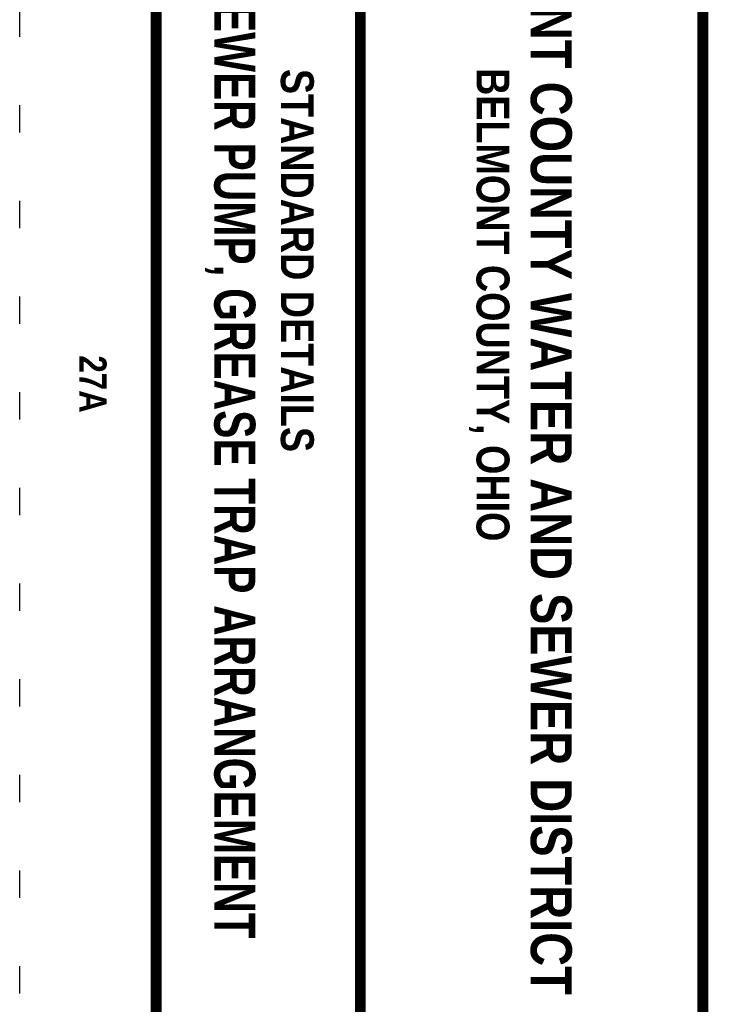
# Model space of a CAD drawing. Header units: inches. Extents: x 1.1 to 12.1, y -2.2 to 6.3.
# Tile 141 of 150: x 1.1 to 3.6, y -0.1 to 3.5. Entities that reach past the tile are written whole.
import ezdxf
from ezdxf.enums import TextEntityAlignment as Align

# ---------------------------------------------------------------- set-up
doc = ezdxf.new("R2010")
doc.units = ezdxf.units.IN
doc.header["$MEASUREMENT"] = 0
doc.linetypes.add('DOT2', pattern=[0.125, 0, -0.125])
for name, color, linetype in [('BORDER', 7, 'Continuous'), ('DIMENSIONS', 7, 'Continuous'), ('TEXT', 255, 'Continuous')]:
    doc.layers.add(name, color=color, linetype=linetype)
doc.styles.add('TECHNICAL', font='techb___.ttf')

msp = doc.modelspace()

# ---------------------------------------------------------------- linework, layer by layer
at = {"layer": 'BORDER', "color": 7, "const_width": 0.04}
msp.add_lwpolyline([(1.59652, 5.84986), (11.59652, 5.84986), (11.59652, -1.65014), (1.59652, -1.65014)], close=True, dxfattribs=at)
for points in [[(2.34323, 5.84986), (2.34323, -1.65014)], [(3.5965, 5.84986), (3.5965, -1.65014)]]:
    msp.add_lwpolyline(points, dxfattribs=at)
at = {"layer": 'DEFPOINTS', "color": 7, "linetype": 'DOT2', "ltscale": 2}
msp.add_lwpolyline([(1.09652, 6.34986), (12.09652, 6.34986), (12.09652, -2.15014), (1.09652, -2.15014)], close=True, dxfattribs=at)

# ---------------------------------------------------------------- texts
at = {"layer": 'DIMENSIONS', "color": 7, "style": 'TECHNICAL'}
msp.add_text('27A', height=0.1, rotation=270, dxfattribs=at).set_placement((1.31437, 2.2846))
at = {"layer": 'TEXT', "color": 7, "style": 'TECHNICAL'}
msp.add_text('BELMONT COUNTY WATER AND SEWER DISTRICT', height=0.15, rotation=270, dxfattribs=at).set_placement((3.0422, -0.05436), align=Align.MIDDLE_RIGHT)
at = {"layer": 'TEXT', "color": 7, "style": 'TECHNICAL', "width": 0.9}
msp.add_text('E-ONE SEWER PUMP, GREASE TRAP ARRANGEMENT', height=0.15, rotation=270, dxfattribs=at).set_placement((1.88384, 0.1515), align=Align.MIDDLE_RIGHT)
at = {"layer": 'TEXT', "color": 7, "style": 'TECHNICAL'}
for s, p in [('STANDARD DETAILS', (2.05247, 3.33234)), ('BELMONT COUNTY, OHIO', (2.76863, 3.33551))]:
    msp.add_text(s, height=0.1203954, rotation=270, dxfattribs=at).set_placement(p)

doc.saveas('drawing.dxf')
